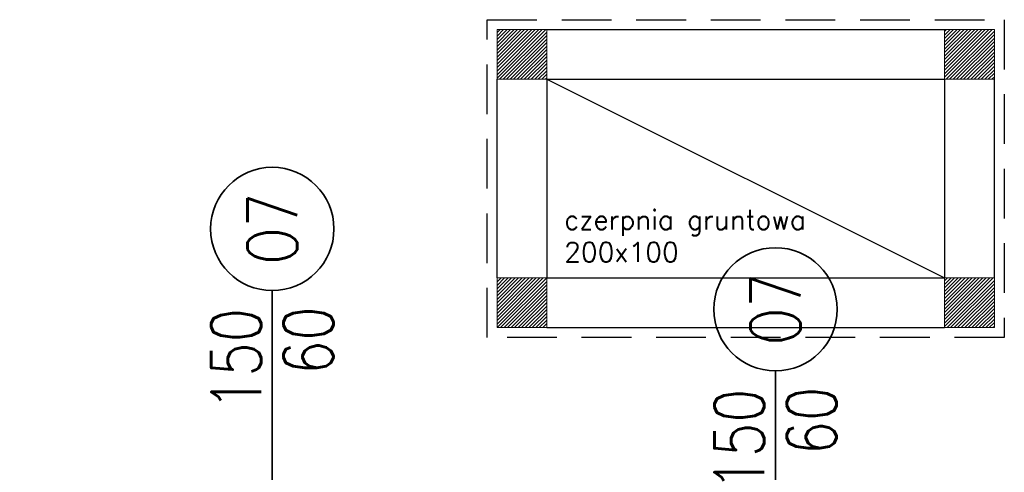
# Model space of a CAD drawing. Header units: inches. Extents: x 27484 to 71626, y -45113 to 39.
# Tile 109 of 256: x 34317 to 34812, y -31764 to -31536. Entities that reach past the tile are written whole.
import ezdxf
from ezdxf.enums import TextEntityAlignment as Align

# ---------------------------------------------------------------- set-up
doc = ezdxf.new("R2010")
doc.units = ezdxf.units.IN
doc.header["$LTSCALE"] = 50
doc.header["$MEASUREMENT"] = 0
doc.linetypes.add('DASHED', pattern=[0.75, 0.5, -0.25])
for name, color, linetype in [('A-podciagi', 3, 'DASHED'), ('OPISY', 7, 'Continuous'), ('R-MET-OKN-OPIS', 7, 'Continuous'), ('R-MET-OKN-OPIS-SYM', 2, 'Continuous')]:
    doc.layers.add(name, color=color, linetype=linetype)
for name, color, linetype, lineweight in [('A-SCIANY', 5, 'Continuous', 18), ('A-WID', 1, 'Continuous', 9), ('A-ść. istn.', 8, 'Continuous', 0), ('R-MET-OKN', 7, 'Continuous', 35), ('rz_zelbet', 200, 'Continuous', 20)]:
    doc.layers.add(name, color=color, linetype=linetype, lineweight=lineweight)
doc.styles.add('MET_OKN', font='SIMPLEX.SHX')
doc.styles.get("Standard").update_dxf_attribs({"font": 'romans.shx'})
pattern_1 = [(45, (31560.1443, -34930.5661), (-0.88388348, 0.88388348), [])]

# ---------------------------------------------------------------- blocks, each defined once
blk = doc.blocks.new('MET-OK')
at = {"layer": 'R-MET-OKN'}
blk.add_lwpolyline([(0, -42.9), (0, 42.9, 0.581818)], format="xyb", dxfattribs=at)
blk.add_circle((0, 66.1), 23.2, dxfattribs=at)
at = {"layer": 'R-MET-OKN-OPIS', "style": 'MET_OKN', "width": 0.8}
for tag, p in [('SO', (-4.22, 40.66)), ('HO', (22.97, 40.66))]:
    blk.add_attdef(tag, text='', height=18.75, rotation=90, dxfattribs=at).set_placement(p, align=Align.RIGHT)
at = {"layer": 'R-MET-OKN-OPIS-SYM', "style": 'MET_OKN', "width": 0.8}
blk.add_attdef('SYM', text='', height=18.75, rotation=90, dxfattribs=at).set_placement((9.38, 66.1), align=Align.CENTER)

msp = doc.modelspace()

# ---------------------------------------------------------------- hatches: boundary and pattern name
at = {"layer": 'A-ść. istn.', "ltscale": 0.1}
h = msp.add_hatch(dxfattribs=at)
h.set_pattern_fill('ANSI31', color=256, scale=10)
h.set_pattern_definition(pattern_1)
h.paths.add_polyline_path([(34582.4955, -31666.06607), (34557.4955, -31666.06607), (34557.4955, -31691.06607), (34582.4955, -31691.06607)])
h.paths.add_polyline_path([(34557.4955, -31541.06607), (34582.4955, -31541.06607), (34582.4955, -31566.06607), (34557.4955, -31566.06607)])
h.paths.add_polyline_path([(34782.4955, -31566.06607), (34807.4955, -31566.06607), (34807.4955, -31541.06607), (34782.4955, -31541.06607)])
h.paths.add_polyline_path([(34782.4955, -31666.06607), (34807.4955, -31666.06607), (34807.4955, -31691.06607), (34782.4955, -31691.06607)])
h = msp.add_hatch(dxfattribs=at)
h.set_pattern_fill('ANSI31', color=256, scale=10)
h.set_pattern_definition(pattern_1)
h.paths.add_polyline_path([(34554.98246, -31793.56607), (34519.48246, -31793.56607), (34519.48246, -31806.06607), (34542.48246, -31806.06607), (34542.48246, -31807.06607), (34554.98246, -31807.06607)])
h.paths.add_polyline_path([(34369.48246, -31793.56607), (34344.48246, -31793.56607), (34344.48246, -31806.06607), (34369.48246, -31806.06607)])
h.paths.add_polyline_path([(34369.48246, -31769.06607), (34344.48246, -31769.06607), (34344.48246, -31793.56607), (34369.48246, -31793.56607)])
edge = h.paths.add_edge_path()
edge.add_line((34343.48246, -31769.06607), (34318.48246, -31769.06607))
edge.add_line((34318.48246, -31769.06607), (34318.48246, -31793.56607))
edge.add_line((34318.48246, -31793.56607), (34323.48246, -31793.56607))
edge.add_arc((34330.98246, -31793.56607), 7.5, 135, 179.9999993, ccw=False)
edge.add_arc((34330.98246, -31793.56607), 7.5, 0.0000007, 135, ccw=False)
edge.add_line((34338.48246, -31793.56607), (34343.48246, -31793.56607))
edge.add_line((34343.48246, -31793.56607), (34343.48246, -31769.06607))
edge = h.paths.add_edge_path()
edge.add_line((34343.48246, -31793.56607), (34338.48246, -31793.56607))
edge.add_arc((34330.98246, -31793.56607), 7.5, -45, 0.0000007, ccw=False)
edge.add_arc((34330.98246, -31793.56607), 7.5, 179.9999993, 315, ccw=False)
edge.add_line((34323.48246, -31793.56607), (34318.48246, -31793.56607))
edge.add_line((34318.48246, -31793.56607), (34318.48246, -31806.06607))
edge.add_line((34318.48246, -31806.06607), (34343.48246, -31806.06607))
edge.add_line((34343.48246, -31806.06607), (34343.48246, -31793.56607))
h.paths.add_polyline_path([(34317.48246, -31793.56607), (34292.48246, -31793.56607), (34292.48246, -31806.06607), (34317.48246, -31806.06607)])
h.paths.add_polyline_path([(34317.48246, -31769.06607), (34292.48246, -31769.06607), (34292.48246, -31793.56607), (34317.48246, -31793.56607)])
h.paths.add_polyline_path([(34142.48246, -31793.56607), (34092.01606, -31793.56607), (34092.01606, -31806.06607), (34142.48246, -31806.06607)])
h.paths.add_polyline_path([(34142.48246, -31769.06607), (34092.01606, -31769.06607), (34092.01606, -31793.56607), (34142.48246, -31793.56607)])
h.paths.add_polyline_path([(34092.01606, -31769.06607), (34039.48246, -31769.06607), (34039.48246, -31663.56607), (34014.98246, -31663.56607), (34014.98246, -31793.56607), (34092.01606, -31793.56607)])
h.paths.add_polyline_path([(34092.01606, -31793.56607), (34014.98246, -31793.56607), (34014.98246, -31807.06607), (34027.48246, -31807.06607), (34027.48246, -31806.06607), (34092.01606, -31806.06607)])
h.paths.add_polyline_path([(34014.98246, -31793.56607), (34002.48246, -31793.56607), (34002.48246, -31807.06607), (34014.98246, -31807.06607)])
h.paths.add_polyline_path([(34014.98246, -31663.56607), (34002.48246, -31663.56607), (34002.48246, -31676.06607), (34002.48246, -31793.56607), (34014.98246, -31793.56607)])
h.paths.add_polyline_path([(34039.48246, -31639.06607), (34014.98246, -31639.06607), (34014.98246, -31663.56607), (34039.48246, -31663.56607)])
h.paths.add_polyline_path([(34014.98246, -31639.06607), (34002.48246, -31639.06607), (34002.48246, -31658.06607), (34002.48246, -31663.56607), (34014.98246, -31663.56607)])
h.paths.add_polyline_path([(34142.48246, -31781.06607), (34217.48246, -31781.06607), (34217.48246, -31769.06607), (34142.48246, -31769.06607)])
h.paths.add_polyline_path([(34217.48246, -31791.06607), (34142.48246, -31791.06607), (34142.48246, -31806.06607), (34217.48246, -31806.06607)])
h.paths.add_polyline_path([(34292.48246, -31791.06607), (34217.48246, -31791.06607), (34217.48246, -31806.06607), (34292.48246, -31806.06607)])
h.paths.add_polyline_path([(34217.48246, -31781.06607), (34292.48246, -31781.06607), (34292.48246, -31769.06607), (34217.48246, -31769.06607)])
h.paths.add_polyline_path([(34369.48246, -31781.06607), (34444.48246, -31781.06607), (34444.48246, -31769.06607), (34369.48246, -31769.06607)])
h.paths.add_polyline_path([(34444.48246, -31791.06607), (34369.48246, -31791.06607), (34369.48246, -31806.06607), (34444.48246, -31806.06607)])
h.paths.add_polyline_path([(34444.48246, -31781.06607), (34519.48246, -31781.06607), (34519.48246, -31769.06607), (34444.48246, -31769.06607)])
h.paths.add_polyline_path([(34519.48246, -31791.06607), (34444.48246, -31791.06607), (34444.48246, -31806.06607), (34519.48246, -31806.06607)])

# ---------------------------------------------------------------- linework, layer by layer
at = {"layer": 'A-podciagi'}
msp.add_lwpolyline([(34552.4955, -31536.06607), (34812.4955, -31536.06607), (34812.4955, -31696.06607), (34552.4955, -31696.06607)], close=True, dxfattribs=at)
at = {"layer": 'A-SCIANY', "ltscale": 3}
for points in [[(34557.4955, -31541.06607), (34582.4955, -31541.06607), (34582.4955, -31566.06607), (34557.4955, -31566.06607)], [(34782.4955, -31566.06607), (34807.4955, -31566.06607), (34807.4955, -31541.06607), (34782.4955, -31541.06607)], [(34782.4955, -31666.06607), (34807.4955, -31666.06607), (34807.4955, -31691.06607), (34782.4955, -31691.06607)]]:
    msp.add_lwpolyline(points, close=True, dxfattribs=at)
at = {"layer": 'A-WID', "lineweight": -2}
for p, q in [((34582.4955, -31541.06607), (34782.4955, -31541.06607)), ((34557.4955, -31666.06607), (34557.4955, -31566.06607)), ((34582.4955, -31566.06607), (34782.4955, -31666.06607)), ((34582.4955, -31566.06607), (34782.4955, -31566.06607)), ((34582.4955, -31566.06607), (34582.4955, -31666.06607)), ((34782.4955, -31566.06607), (34782.4955, -31666.06607)), ((34807.4955, -31666.06607), (34807.4955, -31566.06607)), ((34582.4955, -31666.06607), (34782.4955, -31666.06607)), ((34582.4955, -31691.06607), (34782.4955, -31691.06607))]:
    msp.add_line(p, q, dxfattribs=at)
at = {"layer": 'rz_zelbet', "ltscale": 0.1}
msp.add_lwpolyline([(34582.4955, -31666.06607), (34557.4955, -31666.06607), (34557.4955, -31691.06607), (34582.4955, -31691.06607)], close=True, dxfattribs=at)

# ---------------------------------------------------------------- block references
at = {"layer": 'R-MET-OKN'}
ref = msp.add_blockref('MET-OK', (34444.48246, -31729.72943), dxfattribs=dict(at, xscale=1.336499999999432, yscale=1.336499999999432, zscale=1.336499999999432))
ref.add_attrib('SYM', 'O7', dxfattribs={"layer": 'R-MET-OKN-OPIS-SYM', "height": 25.059375, "rotation": 90, "style": 'MET_OKN', "width": 0.8}).set_placement((34457.01215, -31641.38181), align=Align.CENTER)
ref.add_attrib('SO', '150', dxfattribs={"layer": 'R-MET-OKN-OPIS', "height": 25.059375, "rotation": 90, "style": 'MET_OKN', "width": 0.8}).set_placement((34438.8441, -31681.26715), align=Align.RIGHT)
ref.add_attrib('HO', '60', dxfattribs={"layer": 'R-MET-OKN-OPIS', "height": 25.059375, "rotation": 90, "style": 'MET_OKN', "width": 0.8}).set_placement((34475.1802, -31680.36096), align=Align.RIGHT)
ref = msp.add_blockref('MET-OK', (34697.48246, -31770.17452), dxfattribs=dict(at, xscale=1.336499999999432, yscale=1.336499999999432, zscale=1.336499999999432))
ref.add_attrib('SYM', 'O7', dxfattribs={"layer": 'R-MET-OKN-OPIS-SYM', "height": 25.059375, "rotation": 90, "style": 'MET_OKN', "width": 0.8}).set_placement((34710.01215, -31681.8269), align=Align.CENTER)
ref.add_attrib('SO', '150', dxfattribs={"layer": 'R-MET-OKN-OPIS', "height": 25.059375, "rotation": 90, "style": 'MET_OKN', "width": 0.8}).set_placement((34691.8441, -31721.71224), align=Align.RIGHT)
ref.add_attrib('HO', '60', dxfattribs={"layer": 'R-MET-OKN-OPIS', "height": 25.059375, "rotation": 90, "style": 'MET_OKN', "width": 0.8}).set_placement((34728.1802, -31720.80605), align=Align.RIGHT)

# ---------------------------------------------------------------- texts
at = {"layer": 'OPISY', "insert": (34591.25733, -31631.82115), "char_height": 9.8, "width": 960.2280322, "attachment_point": 1}
msp.add_mtext('czerpnia gruntowa \\P200x100', dxfattribs=at)

doc.saveas('drawing.dxf')
